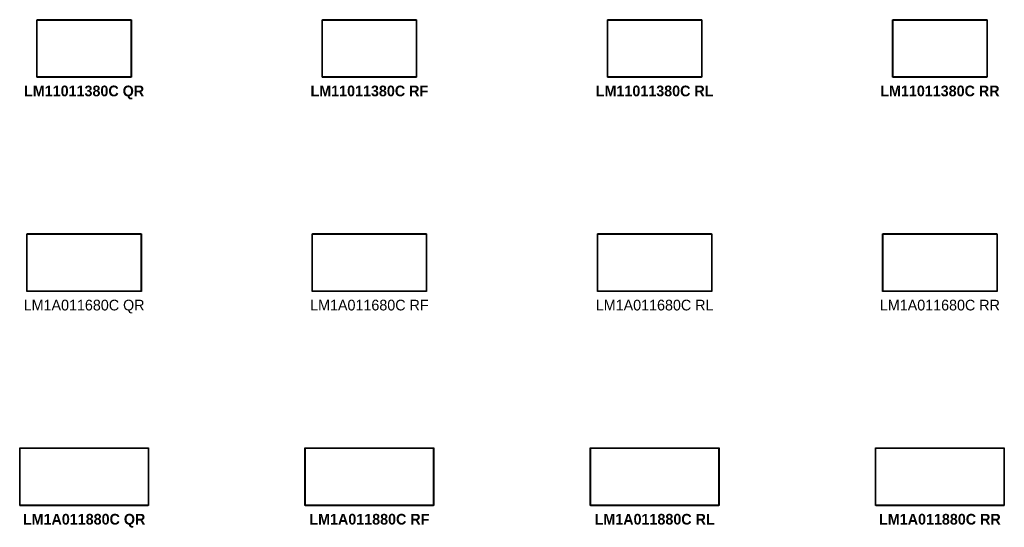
# Model space of a CAD drawing. Header units: metres. Extents: x 1 to 51.8, y -69.9 to 13.
# Tile 8 of 8: x 25.7 to 39.5, y 3.8 to 10.9. Entities that reach past the tile are written whole.
import ezdxf

# ---------------------------------------------------------------- set-up
doc = ezdxf.new("R2010")
doc.units = ezdxf.units.M
doc.header["$MEASUREMENT"] = 0
for name, color, linetype in [('72_AIX_INSERT', 7, 'Continuous'), ('72_AIX_LONGOMESAS_D2_ANY', 251, 'Continuous'), ('72_AIX_LONGOMESAS_D3_LONGO_MESA_TABLERO_TOP', 7, 'Continuous'), ('72_AIX_LONGOMESAS_D3_LONGO_MESA_TABLERO_TOP_FB', 7, 'Continuous'), ('72_AIX_LONGOMESAS_D3_LONGO_MESA_TABLERO_TOP_LR', 7, 'Continuous'), ('72_EGR_BASE_TEXT', 7, 'Continuous')]:
    doc.layers.add(name, color=color, linetype=linetype)
doc.styles.add('X3G_ENTITY_3BED6', font='Montserrat-Bold.ttf', dxfattribs={"height": 0.15})
doc.styles.add('X3G_ENTITY_3BED7', font='Montserrat-Bold.ttf', dxfattribs={"height": 0.15})
doc.styles.add('X3G_ENTITY_3BED8', font='LEELAWAD.TTF', dxfattribs={"height": 0.15})
doc.styles.add('X3G_ENTITY_3BED9', font='Montserrat-Bold.ttf', dxfattribs={"height": 0.15})
doc.styles.add('X3G_ENTITY_3BEDA', font='Montserrat-Bold.ttf', dxfattribs={"height": 0.15})
doc.styles.add('X3G_ENTITY_3BEDB', font='LEELAWAD.TTF', dxfattribs={"height": 0.15})
doc.styles.add('X3G_ENTITY_3BF12', font='Montserrat-Bold.ttf', dxfattribs={"height": 0.15})
doc.styles.add('X3G_ENTITY_3BF13', font='LEELAWAD.TTF', dxfattribs={"height": 0.15})
doc.styles.add('X3G_ENTITY_3BF14', font='Montserrat-Bold.ttf', dxfattribs={"height": 0.15})
doc.styles.add('X3G_ENTITY_3BF30', font='Montserrat-Bold.ttf', dxfattribs={"height": 0.15})
doc.styles.add('X3G_ENTITY_3BF31', font='Montserrat-Bold.ttf', dxfattribs={"height": 0.15})
doc.styles.add('X3G_ENTITY_3BF32', font='LEELAWAD.TTF', dxfattribs={"height": 0.15})

# ---------------------------------------------------------------- blocks, each defined once
blk = doc.blocks.new('72_AIX_LONGOMESAS_D2_LONGO')
at = {"layer": '72_AIX_LONGOMESAS_D2_ANY'}
blk.add_lwpolyline([(0, 0), (1, 0), (1, -1), (0, -1)], close=True, dxfattribs=at)
blk = doc.blocks.new('72aix_longomesas21993681845E54C8E9CFD76F9E9F515AC')
at = {"xscale": 1.8061, "yscale": 0.8061}
blk.add_blockref('72_AIX_LONGOMESAS_D2_LONGO', (0, 0), dxfattribs=at)
blk = doc.blocks.new('72AIX_LONGOMESAS_D3_EDGESFB')
for points in [[(0, 1), (1, 1), (1, 1, 1), (0, 1, 1)], [(0, 0), (1, 0), (1, 0, 1), (0, 0, 1)]]:
    blk.add_3dface(points)
blk = doc.blocks.new('72AIX_LONGOMESAS_D3_EDGESLR')
for points in [[(0, 1), (0, 0), (0, 0, 1), (0, 1, 1)], [(1, 1), (1, 0), (1, 0, 1), (1, 1, 1)]]:
    blk.add_3dface(points)
blk = doc.blocks.new('72AIX_LONGOMESAS_D3_EDGESTB')
for points in [[(0, 1), (1, 1), (1, 0), (0, 0)], [(0, 1, 1), (1, 1, 1), (1, 0, 1), (0, 0, 1)]]:
    blk.add_3dface(points)
blk = doc.blocks.new('72AIX_LONGOMESAS_D3_TABLERO_ESQUINA_19_MM')
at = {"extrusion": (0, -4.44089e-16, -1), "elevation": 0.017}
blk.add_lwpolyline([(0, -0.002), (0, 0), (0.002, 0, -0.414214)], format="xyb", close=True, dxfattribs=at)
blk = doc.blocks.new('XCAD03181B368AE7EB55D04DCDF543653A9862')
at = {"color": 7}
blk.add_blockref('72aix_longomesas21993681845E54C8E9CFD76F9E9F515AC', (0, 0), dxfattribs=at)
at = {"layer": '72_AIX_LONGOMESAS_D3_LONGO_MESA_TABLERO_TOP', "color": 0, "xscale": 1.798, "yscale": 0.798, "zscale": 0.019}
blk.add_blockref('72AIX_LONGOMESAS_D3_EDGESTB', (0.004, -0.802, 0.721), dxfattribs=at)
at = {"layer": '72_AIX_LONGOMESAS_D3_LONGO_MESA_TABLERO_TOP_FB', "color": 0, "xscale": 1.798, "yscale": 0.802, "zscale": 0.015}
blk.add_blockref('72AIX_LONGOMESAS_D3_EDGESFB', (0.004, -0.804, 0.723), dxfattribs=at)
at = {"layer": '72_AIX_LONGOMESAS_D3_LONGO_MESA_TABLERO_TOP_LR', "color": 0, "xscale": -1, "rotation": 180}
blk.add_blockref('72AIX_LONGOMESAS_D3_TABLERO_ESQUINA_19_MM', (0.004, -0.004, 0.74), dxfattribs=at)
at = {"layer": '72_AIX_LONGOMESAS_D3_LONGO_MESA_TABLERO_TOP_LR', "color": 0, "xscale": 1.802, "yscale": 0.798, "zscale": 0.015}
blk.add_blockref('72AIX_LONGOMESAS_D3_EDGESLR', (0.002, -0.802, 0.723), dxfattribs=at)
at = {"layer": '72_AIX_LONGOMESAS_D3_LONGO_MESA_TABLERO_TOP_LR', "color": 0, "rotation": 180}
blk.add_blockref('72AIX_LONGOMESAS_D3_TABLERO_ESQUINA_19_MM', (1.802, -0.004, 0.74), dxfattribs=at)
at = {"layer": '72_AIX_LONGOMESAS_D3_LONGO_MESA_TABLERO_TOP_LR', "color": 0}
blk.add_blockref('72AIX_LONGOMESAS_D3_TABLERO_ESQUINA_19_MM', (0.004, -0.802, 0.74), dxfattribs=at)
at = {"layer": '72_AIX_LONGOMESAS_D3_LONGO_MESA_TABLERO_TOP_LR', "color": 0, "xscale": -1}
blk.add_blockref('72AIX_LONGOMESAS_D3_TABLERO_ESQUINA_19_MM', (1.802, -0.802, 0.74), dxfattribs=at)
blk = doc.blocks.new('72aix_longomesas28F5CE26757AD40268E0007C00AB3967E')
at = {"xscale": 1.6061, "yscale": 0.8061}
blk.add_blockref('72_AIX_LONGOMESAS_D2_LONGO', (0, 0), dxfattribs=at)
blk = doc.blocks.new('XCAD03EEFFF61975353AEF62CA7908D09736BE')
at = {"color": 7}
blk.add_blockref('72aix_longomesas28F5CE26757AD40268E0007C00AB3967E', (0, 0), dxfattribs=at)
at = {"layer": '72_AIX_LONGOMESAS_D3_LONGO_MESA_TABLERO_TOP', "color": 0, "xscale": 1.598, "yscale": 0.798, "zscale": 0.019}
blk.add_blockref('72AIX_LONGOMESAS_D3_EDGESTB', (0.004, -0.802, 0.721), dxfattribs=at)
at = {"layer": '72_AIX_LONGOMESAS_D3_LONGO_MESA_TABLERO_TOP_FB', "color": 0, "xscale": 1.598, "yscale": 0.802, "zscale": 0.015}
blk.add_blockref('72AIX_LONGOMESAS_D3_EDGESFB', (0.004, -0.804, 0.723), dxfattribs=at)
at = {"layer": '72_AIX_LONGOMESAS_D3_LONGO_MESA_TABLERO_TOP_LR', "color": 0, "xscale": -1, "rotation": 180}
blk.add_blockref('72AIX_LONGOMESAS_D3_TABLERO_ESQUINA_19_MM', (0.004, -0.004, 0.74), dxfattribs=at)
at = {"layer": '72_AIX_LONGOMESAS_D3_LONGO_MESA_TABLERO_TOP_LR', "color": 0, "xscale": 1.602, "yscale": 0.798, "zscale": 0.015}
blk.add_blockref('72AIX_LONGOMESAS_D3_EDGESLR', (0.002, -0.802, 0.723), dxfattribs=at)
at = {"layer": '72_AIX_LONGOMESAS_D3_LONGO_MESA_TABLERO_TOP_LR', "color": 0, "rotation": 180}
blk.add_blockref('72AIX_LONGOMESAS_D3_TABLERO_ESQUINA_19_MM', (1.602, -0.004, 0.74), dxfattribs=at)
at = {"layer": '72_AIX_LONGOMESAS_D3_LONGO_MESA_TABLERO_TOP_LR', "color": 0}
blk.add_blockref('72AIX_LONGOMESAS_D3_TABLERO_ESQUINA_19_MM', (0.004, -0.802, 0.74), dxfattribs=at)
at = {"layer": '72_AIX_LONGOMESAS_D3_LONGO_MESA_TABLERO_TOP_LR', "color": 0, "xscale": -1}
blk.add_blockref('72AIX_LONGOMESAS_D3_TABLERO_ESQUINA_19_MM', (1.602, -0.802, 0.74), dxfattribs=at)
blk = doc.blocks.new('72aix_longomesas2E4B00C9C4C154875BE1DEFCEB167D669')
at = {"xscale": 1.3261, "yscale": 0.8061}
blk.add_blockref('72_AIX_LONGOMESAS_D2_LONGO', (0, 0), dxfattribs=at)
blk = doc.blocks.new('XCAD03BD60530A2B49EDC95278B025055758D5')
at = {"color": 7}
blk.add_blockref('72aix_longomesas2E4B00C9C4C154875BE1DEFCEB167D669', (0, 0), dxfattribs=at)
at = {"layer": '72_AIX_LONGOMESAS_D3_LONGO_MESA_TABLERO_TOP', "color": 0, "xscale": 1.318, "yscale": 0.798, "zscale": 0.019}
blk.add_blockref('72AIX_LONGOMESAS_D3_EDGESTB', (0.004, -0.802, 0.721), dxfattribs=at)
at = {"layer": '72_AIX_LONGOMESAS_D3_LONGO_MESA_TABLERO_TOP_FB', "color": 0, "xscale": 1.318, "yscale": 0.802, "zscale": 0.015}
blk.add_blockref('72AIX_LONGOMESAS_D3_EDGESFB', (0.004, -0.804, 0.723), dxfattribs=at)
at = {"layer": '72_AIX_LONGOMESAS_D3_LONGO_MESA_TABLERO_TOP_LR', "color": 0, "xscale": -1, "rotation": 180}
blk.add_blockref('72AIX_LONGOMESAS_D3_TABLERO_ESQUINA_19_MM', (0.004, -0.004, 0.74), dxfattribs=at)
at = {"layer": '72_AIX_LONGOMESAS_D3_LONGO_MESA_TABLERO_TOP_LR', "color": 0, "xscale": 1.322, "yscale": 0.798, "zscale": 0.015}
blk.add_blockref('72AIX_LONGOMESAS_D3_EDGESLR', (0.002, -0.802, 0.723), dxfattribs=at)
at = {"layer": '72_AIX_LONGOMESAS_D3_LONGO_MESA_TABLERO_TOP_LR', "color": 0, "rotation": 180}
blk.add_blockref('72AIX_LONGOMESAS_D3_TABLERO_ESQUINA_19_MM', (1.322, -0.004, 0.74), dxfattribs=at)
at = {"layer": '72_AIX_LONGOMESAS_D3_LONGO_MESA_TABLERO_TOP_LR', "color": 0}
blk.add_blockref('72AIX_LONGOMESAS_D3_TABLERO_ESQUINA_19_MM', (0.004, -0.802, 0.74), dxfattribs=at)
at = {"layer": '72_AIX_LONGOMESAS_D3_LONGO_MESA_TABLERO_TOP_LR', "color": 0, "xscale": -1}
blk.add_blockref('72AIX_LONGOMESAS_D3_TABLERO_ESQUINA_19_MM', (1.322, -0.802, 0.74), dxfattribs=at)
blk = doc.blocks.new('72aix_longomesas23267DE3A6F6B41E6854FDE12583CD448')
at = {"xscale": 1.8061, "yscale": 0.8061}
blk.add_blockref('72_AIX_LONGOMESAS_D2_LONGO', (0, 0), dxfattribs=at)
blk = doc.blocks.new('XCAD037A5164104D6F06B9FD0580E00F8A94C1')
at = {"color": 7}
blk.add_blockref('72aix_longomesas23267DE3A6F6B41E6854FDE12583CD448', (0, 0), dxfattribs=at)
at = {"layer": '72_AIX_LONGOMESAS_D3_LONGO_MESA_TABLERO_TOP', "color": 0, "xscale": 1.798, "yscale": 0.798, "zscale": 0.019}
blk.add_blockref('72AIX_LONGOMESAS_D3_EDGESTB', (0.004, -0.802, 0.721), dxfattribs=at)
at = {"layer": '72_AIX_LONGOMESAS_D3_LONGO_MESA_TABLERO_TOP_FB', "color": 0, "xscale": 1.798, "yscale": 0.802, "zscale": 0.015}
blk.add_blockref('72AIX_LONGOMESAS_D3_EDGESFB', (0.004, -0.804, 0.723), dxfattribs=at)
at = {"layer": '72_AIX_LONGOMESAS_D3_LONGO_MESA_TABLERO_TOP_LR', "color": 0, "xscale": -1, "rotation": 180}
blk.add_blockref('72AIX_LONGOMESAS_D3_TABLERO_ESQUINA_19_MM', (0.004, -0.004, 0.74), dxfattribs=at)
at = {"layer": '72_AIX_LONGOMESAS_D3_LONGO_MESA_TABLERO_TOP_LR', "color": 0, "xscale": 1.802, "yscale": 0.798, "zscale": 0.015}
blk.add_blockref('72AIX_LONGOMESAS_D3_EDGESLR', (0.002, -0.802, 0.723), dxfattribs=at)
at = {"layer": '72_AIX_LONGOMESAS_D3_LONGO_MESA_TABLERO_TOP_LR', "color": 0, "rotation": 180}
blk.add_blockref('72AIX_LONGOMESAS_D3_TABLERO_ESQUINA_19_MM', (1.802, -0.004, 0.74), dxfattribs=at)
at = {"layer": '72_AIX_LONGOMESAS_D3_LONGO_MESA_TABLERO_TOP_LR', "color": 0}
blk.add_blockref('72AIX_LONGOMESAS_D3_TABLERO_ESQUINA_19_MM', (0.004, -0.802, 0.74), dxfattribs=at)
at = {"layer": '72_AIX_LONGOMESAS_D3_LONGO_MESA_TABLERO_TOP_LR', "color": 0, "xscale": -1}
blk.add_blockref('72AIX_LONGOMESAS_D3_TABLERO_ESQUINA_19_MM', (1.802, -0.802, 0.74), dxfattribs=at)
blk = doc.blocks.new('72aix_longomesas2993BF4FC9CE646C282A23C16E263B964')
at = {"xscale": 1.3261, "yscale": 0.8061}
blk.add_blockref('72_AIX_LONGOMESAS_D2_LONGO', (0, 0), dxfattribs=at)
blk = doc.blocks.new('XCAD034F1570FB3321F9C948DC0A648DACAAD0')
at = {"color": 7}
blk.add_blockref('72aix_longomesas2993BF4FC9CE646C282A23C16E263B964', (0, 0), dxfattribs=at)
at = {"layer": '72_AIX_LONGOMESAS_D3_LONGO_MESA_TABLERO_TOP', "color": 0, "xscale": 1.318, "yscale": 0.798, "zscale": 0.019}
blk.add_blockref('72AIX_LONGOMESAS_D3_EDGESTB', (0.004, -0.802, 0.721), dxfattribs=at)
at = {"layer": '72_AIX_LONGOMESAS_D3_LONGO_MESA_TABLERO_TOP_FB', "color": 0, "xscale": 1.318, "yscale": 0.802, "zscale": 0.015}
blk.add_blockref('72AIX_LONGOMESAS_D3_EDGESFB', (0.004, -0.804, 0.723), dxfattribs=at)
at = {"layer": '72_AIX_LONGOMESAS_D3_LONGO_MESA_TABLERO_TOP_LR', "color": 0, "xscale": -1, "rotation": 180}
blk.add_blockref('72AIX_LONGOMESAS_D3_TABLERO_ESQUINA_19_MM', (0.004, -0.004, 0.74), dxfattribs=at)
at = {"layer": '72_AIX_LONGOMESAS_D3_LONGO_MESA_TABLERO_TOP_LR', "color": 0, "xscale": 1.322, "yscale": 0.798, "zscale": 0.015}
blk.add_blockref('72AIX_LONGOMESAS_D3_EDGESLR', (0.002, -0.802, 0.723), dxfattribs=at)
at = {"layer": '72_AIX_LONGOMESAS_D3_LONGO_MESA_TABLERO_TOP_LR', "color": 0, "rotation": 180}
blk.add_blockref('72AIX_LONGOMESAS_D3_TABLERO_ESQUINA_19_MM', (1.322, -0.004, 0.74), dxfattribs=at)
at = {"layer": '72_AIX_LONGOMESAS_D3_LONGO_MESA_TABLERO_TOP_LR', "color": 0}
blk.add_blockref('72AIX_LONGOMESAS_D3_TABLERO_ESQUINA_19_MM', (0.004, -0.802, 0.74), dxfattribs=at)
at = {"layer": '72_AIX_LONGOMESAS_D3_LONGO_MESA_TABLERO_TOP_LR', "color": 0, "xscale": -1}
blk.add_blockref('72AIX_LONGOMESAS_D3_TABLERO_ESQUINA_19_MM', (1.322, -0.802, 0.74), dxfattribs=at)
blk = doc.blocks.new('72aix_longomesas2D9EB6A3BEA8B4C9CB351F3D75968DA22')
at = {"xscale": 1.6061, "yscale": 0.8061}
blk.add_blockref('72_AIX_LONGOMESAS_D2_LONGO', (0, 0), dxfattribs=at)
blk = doc.blocks.new('XCAD037CB944B7D6928BF790BF39668F9329E0')
at = {"color": 7}
blk.add_blockref('72aix_longomesas2D9EB6A3BEA8B4C9CB351F3D75968DA22', (0, 0), dxfattribs=at)
at = {"layer": '72_AIX_LONGOMESAS_D3_LONGO_MESA_TABLERO_TOP', "color": 0, "xscale": 1.598, "yscale": 0.798, "zscale": 0.019}
blk.add_blockref('72AIX_LONGOMESAS_D3_EDGESTB', (0.004, -0.802, 0.721), dxfattribs=at)
at = {"layer": '72_AIX_LONGOMESAS_D3_LONGO_MESA_TABLERO_TOP_FB', "color": 0, "xscale": 1.598, "yscale": 0.802, "zscale": 0.015}
blk.add_blockref('72AIX_LONGOMESAS_D3_EDGESFB', (0.004, -0.804, 0.723), dxfattribs=at)
at = {"layer": '72_AIX_LONGOMESAS_D3_LONGO_MESA_TABLERO_TOP_LR', "color": 0, "xscale": -1, "rotation": 180}
blk.add_blockref('72AIX_LONGOMESAS_D3_TABLERO_ESQUINA_19_MM', (0.004, -0.004, 0.74), dxfattribs=at)
at = {"layer": '72_AIX_LONGOMESAS_D3_LONGO_MESA_TABLERO_TOP_LR', "color": 0, "xscale": 1.602, "yscale": 0.798, "zscale": 0.015}
blk.add_blockref('72AIX_LONGOMESAS_D3_EDGESLR', (0.002, -0.802, 0.723), dxfattribs=at)
at = {"layer": '72_AIX_LONGOMESAS_D3_LONGO_MESA_TABLERO_TOP_LR', "color": 0, "rotation": 180}
blk.add_blockref('72AIX_LONGOMESAS_D3_TABLERO_ESQUINA_19_MM', (1.602, -0.004, 0.74), dxfattribs=at)
at = {"layer": '72_AIX_LONGOMESAS_D3_LONGO_MESA_TABLERO_TOP_LR', "color": 0}
blk.add_blockref('72AIX_LONGOMESAS_D3_TABLERO_ESQUINA_19_MM', (0.004, -0.802, 0.74), dxfattribs=at)
at = {"layer": '72_AIX_LONGOMESAS_D3_LONGO_MESA_TABLERO_TOP_LR', "color": 0, "xscale": -1}
blk.add_blockref('72AIX_LONGOMESAS_D3_TABLERO_ESQUINA_19_MM', (1.602, -0.802, 0.74), dxfattribs=at)
blk = doc.blocks.new('72aix_longomesas2EE5D3C2E15D94690A6F3D3485149522F')
at = {"xscale": 1.8061, "yscale": 0.8061}
blk.add_blockref('72_AIX_LONGOMESAS_D2_LONGO', (0, 0), dxfattribs=at)
blk = doc.blocks.new('XCAD0314E00B1307A599B0C15A4DA03113D8E9')
at = {"color": 7}
blk.add_blockref('72aix_longomesas2EE5D3C2E15D94690A6F3D3485149522F', (0, 0), dxfattribs=at)
at = {"layer": '72_AIX_LONGOMESAS_D3_LONGO_MESA_TABLERO_TOP', "color": 0, "xscale": 1.798, "yscale": 0.798, "zscale": 0.019}
blk.add_blockref('72AIX_LONGOMESAS_D3_EDGESTB', (0.004, -0.802, 0.721), dxfattribs=at)
at = {"layer": '72_AIX_LONGOMESAS_D3_LONGO_MESA_TABLERO_TOP_FB', "color": 0, "xscale": 1.798, "yscale": 0.802, "zscale": 0.015}
blk.add_blockref('72AIX_LONGOMESAS_D3_EDGESFB', (0.004, -0.804, 0.723), dxfattribs=at)
at = {"layer": '72_AIX_LONGOMESAS_D3_LONGO_MESA_TABLERO_TOP_LR', "color": 0, "xscale": -1, "rotation": 180}
blk.add_blockref('72AIX_LONGOMESAS_D3_TABLERO_ESQUINA_19_MM', (0.004, -0.004, 0.74), dxfattribs=at)
at = {"layer": '72_AIX_LONGOMESAS_D3_LONGO_MESA_TABLERO_TOP_LR', "color": 0, "xscale": 1.802, "yscale": 0.798, "zscale": 0.015}
blk.add_blockref('72AIX_LONGOMESAS_D3_EDGESLR', (0.002, -0.802, 0.723), dxfattribs=at)
at = {"layer": '72_AIX_LONGOMESAS_D3_LONGO_MESA_TABLERO_TOP_LR', "color": 0, "rotation": 180}
blk.add_blockref('72AIX_LONGOMESAS_D3_TABLERO_ESQUINA_19_MM', (1.802, -0.004, 0.74), dxfattribs=at)
at = {"layer": '72_AIX_LONGOMESAS_D3_LONGO_MESA_TABLERO_TOP_LR', "color": 0}
blk.add_blockref('72AIX_LONGOMESAS_D3_TABLERO_ESQUINA_19_MM', (0.004, -0.802, 0.74), dxfattribs=at)
at = {"layer": '72_AIX_LONGOMESAS_D3_LONGO_MESA_TABLERO_TOP_LR', "color": 0, "xscale": -1}
blk.add_blockref('72AIX_LONGOMESAS_D3_TABLERO_ESQUINA_19_MM', (1.802, -0.802, 0.74), dxfattribs=at)
blk = doc.blocks.new('72aix_longomesas2367BEC2AFD304AE1BD4A9155FDA08D00')
at = {"xscale": 1.6061, "yscale": 0.8061}
blk.add_blockref('72_AIX_LONGOMESAS_D2_LONGO', (0, 0), dxfattribs=at)
blk = doc.blocks.new('XCAD03C542AF620FE8923A03F4C58C6F87DFF4')
at = {"color": 7}
blk.add_blockref('72aix_longomesas2367BEC2AFD304AE1BD4A9155FDA08D00', (0, 0), dxfattribs=at)
at = {"layer": '72_AIX_LONGOMESAS_D3_LONGO_MESA_TABLERO_TOP', "color": 0, "xscale": 1.598, "yscale": 0.798, "zscale": 0.019}
blk.add_blockref('72AIX_LONGOMESAS_D3_EDGESTB', (0.004, -0.802, 0.721), dxfattribs=at)
at = {"layer": '72_AIX_LONGOMESAS_D3_LONGO_MESA_TABLERO_TOP_FB', "color": 0, "xscale": 1.598, "yscale": 0.802, "zscale": 0.015}
blk.add_blockref('72AIX_LONGOMESAS_D3_EDGESFB', (0.004, -0.804, 0.723), dxfattribs=at)
at = {"layer": '72_AIX_LONGOMESAS_D3_LONGO_MESA_TABLERO_TOP_LR', "color": 0, "xscale": -1, "rotation": 180}
blk.add_blockref('72AIX_LONGOMESAS_D3_TABLERO_ESQUINA_19_MM', (0.004, -0.004, 0.74), dxfattribs=at)
at = {"layer": '72_AIX_LONGOMESAS_D3_LONGO_MESA_TABLERO_TOP_LR', "color": 0, "xscale": 1.602, "yscale": 0.798, "zscale": 0.015}
blk.add_blockref('72AIX_LONGOMESAS_D3_EDGESLR', (0.002, -0.802, 0.723), dxfattribs=at)
at = {"layer": '72_AIX_LONGOMESAS_D3_LONGO_MESA_TABLERO_TOP_LR', "color": 0, "rotation": 180}
blk.add_blockref('72AIX_LONGOMESAS_D3_TABLERO_ESQUINA_19_MM', (1.602, -0.004, 0.74), dxfattribs=at)
at = {"layer": '72_AIX_LONGOMESAS_D3_LONGO_MESA_TABLERO_TOP_LR', "color": 0}
blk.add_blockref('72AIX_LONGOMESAS_D3_TABLERO_ESQUINA_19_MM', (0.004, -0.802, 0.74), dxfattribs=at)
at = {"layer": '72_AIX_LONGOMESAS_D3_LONGO_MESA_TABLERO_TOP_LR', "color": 0, "xscale": -1}
blk.add_blockref('72AIX_LONGOMESAS_D3_TABLERO_ESQUINA_19_MM', (1.602, -0.802, 0.74), dxfattribs=at)
blk = doc.blocks.new('72aix_longomesas2CE76DD8679BA43BB90E052934A96D7FA')
at = {"xscale": 1.3261, "yscale": 0.8061}
blk.add_blockref('72_AIX_LONGOMESAS_D2_LONGO', (0, 0), dxfattribs=at)
blk = doc.blocks.new('XCAD0314717BFFA74BC371623BB3D08E0F603E')
at = {"color": 7}
blk.add_blockref('72aix_longomesas2CE76DD8679BA43BB90E052934A96D7FA', (0, 0), dxfattribs=at)
at = {"layer": '72_AIX_LONGOMESAS_D3_LONGO_MESA_TABLERO_TOP', "color": 0, "xscale": 1.318, "yscale": 0.798, "zscale": 0.019}
blk.add_blockref('72AIX_LONGOMESAS_D3_EDGESTB', (0.004, -0.802, 0.721), dxfattribs=at)
at = {"layer": '72_AIX_LONGOMESAS_D3_LONGO_MESA_TABLERO_TOP_FB', "color": 0, "xscale": 1.318, "yscale": 0.802, "zscale": 0.015}
blk.add_blockref('72AIX_LONGOMESAS_D3_EDGESFB', (0.004, -0.804, 0.723), dxfattribs=at)
at = {"layer": '72_AIX_LONGOMESAS_D3_LONGO_MESA_TABLERO_TOP_LR', "color": 0, "xscale": -1, "rotation": 180}
blk.add_blockref('72AIX_LONGOMESAS_D3_TABLERO_ESQUINA_19_MM', (0.004, -0.004, 0.74), dxfattribs=at)
at = {"layer": '72_AIX_LONGOMESAS_D3_LONGO_MESA_TABLERO_TOP_LR', "color": 0, "xscale": 1.322, "yscale": 0.798, "zscale": 0.015}
blk.add_blockref('72AIX_LONGOMESAS_D3_EDGESLR', (0.002, -0.802, 0.723), dxfattribs=at)
at = {"layer": '72_AIX_LONGOMESAS_D3_LONGO_MESA_TABLERO_TOP_LR', "color": 0, "rotation": 180}
blk.add_blockref('72AIX_LONGOMESAS_D3_TABLERO_ESQUINA_19_MM', (1.322, -0.004, 0.74), dxfattribs=at)
at = {"layer": '72_AIX_LONGOMESAS_D3_LONGO_MESA_TABLERO_TOP_LR', "color": 0}
blk.add_blockref('72AIX_LONGOMESAS_D3_TABLERO_ESQUINA_19_MM', (0.004, -0.802, 0.74), dxfattribs=at)
at = {"layer": '72_AIX_LONGOMESAS_D3_LONGO_MESA_TABLERO_TOP_LR', "color": 0, "xscale": -1}
blk.add_blockref('72AIX_LONGOMESAS_D3_TABLERO_ESQUINA_19_MM', (1.322, -0.802, 0.74), dxfattribs=at)
blk = doc.blocks.new('72aix_longomesas23F8DFB72415D4995AB9F855068455E21')
at = {"xscale": 1.3261, "yscale": 0.8061}
blk.add_blockref('72_AIX_LONGOMESAS_D2_LONGO', (0, 0), dxfattribs=at)
blk = doc.blocks.new('XCAD0371258A10FFF7B729286278E35B95DDF3')
at = {"color": 7}
blk.add_blockref('72aix_longomesas23F8DFB72415D4995AB9F855068455E21', (0, 0), dxfattribs=at)
at = {"layer": '72_AIX_LONGOMESAS_D3_LONGO_MESA_TABLERO_TOP', "color": 0, "xscale": 1.318, "yscale": 0.798, "zscale": 0.019}
blk.add_blockref('72AIX_LONGOMESAS_D3_EDGESTB', (0.004, -0.802, 0.721), dxfattribs=at)
at = {"layer": '72_AIX_LONGOMESAS_D3_LONGO_MESA_TABLERO_TOP_FB', "color": 0, "xscale": 1.318, "yscale": 0.802, "zscale": 0.015}
blk.add_blockref('72AIX_LONGOMESAS_D3_EDGESFB', (0.004, -0.804, 0.723), dxfattribs=at)
at = {"layer": '72_AIX_LONGOMESAS_D3_LONGO_MESA_TABLERO_TOP_LR', "color": 0, "xscale": -1, "rotation": 180}
blk.add_blockref('72AIX_LONGOMESAS_D3_TABLERO_ESQUINA_19_MM', (0.004, -0.004, 0.74), dxfattribs=at)
at = {"layer": '72_AIX_LONGOMESAS_D3_LONGO_MESA_TABLERO_TOP_LR', "color": 0, "xscale": 1.322, "yscale": 0.798, "zscale": 0.015}
blk.add_blockref('72AIX_LONGOMESAS_D3_EDGESLR', (0.002, -0.802, 0.723), dxfattribs=at)
at = {"layer": '72_AIX_LONGOMESAS_D3_LONGO_MESA_TABLERO_TOP_LR', "color": 0, "rotation": 180}
blk.add_blockref('72AIX_LONGOMESAS_D3_TABLERO_ESQUINA_19_MM', (1.322, -0.004, 0.74), dxfattribs=at)
at = {"layer": '72_AIX_LONGOMESAS_D3_LONGO_MESA_TABLERO_TOP_LR', "color": 0}
blk.add_blockref('72AIX_LONGOMESAS_D3_TABLERO_ESQUINA_19_MM', (0.004, -0.802, 0.74), dxfattribs=at)
at = {"layer": '72_AIX_LONGOMESAS_D3_LONGO_MESA_TABLERO_TOP_LR', "color": 0, "xscale": -1}
blk.add_blockref('72AIX_LONGOMESAS_D3_TABLERO_ESQUINA_19_MM', (1.322, -0.802, 0.74), dxfattribs=at)
blk = doc.blocks.new('72aix_longomesas24F00B04BD559443AA3E80C0CD56EBE29')
at = {"xscale": 1.8061, "yscale": 0.8061}
blk.add_blockref('72_AIX_LONGOMESAS_D2_LONGO', (0, 0), dxfattribs=at)
blk = doc.blocks.new('XCAD03055A981B789ED47442DCD2DB9657EEC5')
at = {"color": 7}
blk.add_blockref('72aix_longomesas24F00B04BD559443AA3E80C0CD56EBE29', (0, 0), dxfattribs=at)
at = {"layer": '72_AIX_LONGOMESAS_D3_LONGO_MESA_TABLERO_TOP', "color": 0, "xscale": 1.798, "yscale": 0.798, "zscale": 0.019}
blk.add_blockref('72AIX_LONGOMESAS_D3_EDGESTB', (0.004, -0.802, 0.721), dxfattribs=at)
at = {"layer": '72_AIX_LONGOMESAS_D3_LONGO_MESA_TABLERO_TOP_FB', "color": 0, "xscale": 1.798, "yscale": 0.802, "zscale": 0.015}
blk.add_blockref('72AIX_LONGOMESAS_D3_EDGESFB', (0.004, -0.804, 0.723), dxfattribs=at)
at = {"layer": '72_AIX_LONGOMESAS_D3_LONGO_MESA_TABLERO_TOP_LR', "color": 0, "xscale": -1, "rotation": 180}
blk.add_blockref('72AIX_LONGOMESAS_D3_TABLERO_ESQUINA_19_MM', (0.004, -0.004, 0.74), dxfattribs=at)
at = {"layer": '72_AIX_LONGOMESAS_D3_LONGO_MESA_TABLERO_TOP_LR', "color": 0, "xscale": 1.802, "yscale": 0.798, "zscale": 0.015}
blk.add_blockref('72AIX_LONGOMESAS_D3_EDGESLR', (0.002, -0.802, 0.723), dxfattribs=at)
at = {"layer": '72_AIX_LONGOMESAS_D3_LONGO_MESA_TABLERO_TOP_LR', "color": 0, "rotation": 180}
blk.add_blockref('72AIX_LONGOMESAS_D3_TABLERO_ESQUINA_19_MM', (1.802, -0.004, 0.74), dxfattribs=at)
at = {"layer": '72_AIX_LONGOMESAS_D3_LONGO_MESA_TABLERO_TOP_LR', "color": 0}
blk.add_blockref('72AIX_LONGOMESAS_D3_TABLERO_ESQUINA_19_MM', (0.004, -0.802, 0.74), dxfattribs=at)
at = {"layer": '72_AIX_LONGOMESAS_D3_LONGO_MESA_TABLERO_TOP_LR', "color": 0, "xscale": -1}
blk.add_blockref('72AIX_LONGOMESAS_D3_TABLERO_ESQUINA_19_MM', (1.802, -0.802, 0.74), dxfattribs=at)
blk = doc.blocks.new('72aix_longomesas2B47F0346C8864BA58AFAD6B983957A23')
at = {"xscale": 1.6061, "yscale": 0.8061}
blk.add_blockref('72_AIX_LONGOMESAS_D2_LONGO', (0, 0), dxfattribs=at)
blk = doc.blocks.new('XCAD03C8B8C62A2242D78DCF4F34B998A9580E')
at = {"color": 7}
blk.add_blockref('72aix_longomesas2B47F0346C8864BA58AFAD6B983957A23', (0, 0), dxfattribs=at)
at = {"layer": '72_AIX_LONGOMESAS_D3_LONGO_MESA_TABLERO_TOP', "color": 0, "xscale": 1.598, "yscale": 0.798, "zscale": 0.019}
blk.add_blockref('72AIX_LONGOMESAS_D3_EDGESTB', (0.004, -0.802, 0.721), dxfattribs=at)
at = {"layer": '72_AIX_LONGOMESAS_D3_LONGO_MESA_TABLERO_TOP_FB', "color": 0, "xscale": 1.598, "yscale": 0.802, "zscale": 0.015}
blk.add_blockref('72AIX_LONGOMESAS_D3_EDGESFB', (0.004, -0.804, 0.723), dxfattribs=at)
at = {"layer": '72_AIX_LONGOMESAS_D3_LONGO_MESA_TABLERO_TOP_LR', "color": 0, "xscale": -1, "rotation": 180}
blk.add_blockref('72AIX_LONGOMESAS_D3_TABLERO_ESQUINA_19_MM', (0.004, -0.004, 0.74), dxfattribs=at)
at = {"layer": '72_AIX_LONGOMESAS_D3_LONGO_MESA_TABLERO_TOP_LR', "color": 0, "xscale": 1.602, "yscale": 0.798, "zscale": 0.015}
blk.add_blockref('72AIX_LONGOMESAS_D3_EDGESLR', (0.002, -0.802, 0.723), dxfattribs=at)
at = {"layer": '72_AIX_LONGOMESAS_D3_LONGO_MESA_TABLERO_TOP_LR', "color": 0, "rotation": 180}
blk.add_blockref('72AIX_LONGOMESAS_D3_TABLERO_ESQUINA_19_MM', (1.602, -0.004, 0.74), dxfattribs=at)
at = {"layer": '72_AIX_LONGOMESAS_D3_LONGO_MESA_TABLERO_TOP_LR', "color": 0}
blk.add_blockref('72AIX_LONGOMESAS_D3_TABLERO_ESQUINA_19_MM', (0.004, -0.802, 0.74), dxfattribs=at)
at = {"layer": '72_AIX_LONGOMESAS_D3_LONGO_MESA_TABLERO_TOP_LR', "color": 0, "xscale": -1}
blk.add_blockref('72AIX_LONGOMESAS_D3_TABLERO_ESQUINA_19_MM', (1.602, -0.802, 0.74), dxfattribs=at)

msp = doc.modelspace()

# ---------------------------------------------------------------- block references
at = {"layer": '72_AIX_INSERT'}
for name, p in [('XCAD03BD60530A2B49EDC95278B025055758D5', (25.931, 10.874)), ('XCAD034F1570FB3321F9C948DC0A648DACAAD0', (29.931, 10.874)), ('XCAD0314717BFFA74BC371623BB3D08E0F603E', (33.931, 10.874)), ('XCAD0371258A10FFF7B729286278E35B95DDF3', (37.931, 10.874)), ('XCAD03EEFFF61975353AEF62CA7908D09736BE', (25.791, 7.874)), ('XCAD037CB944B7D6928BF790BF39668F9329E0', (29.791, 7.874)), ('XCAD03C542AF620FE8923A03F4C58C6F87DFF4', (33.791, 7.874)), ('XCAD03C8B8C62A2242D78DCF4F34B998A9580E', (37.791, 7.874))]:
    msp.add_blockref(name, p, dxfattribs=at)
at = {"layer": '72_AIX_INSERT', "rotation": 359.9999999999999}
for name, p in [('XCAD03181B368AE7EB55D04DCDF543653A9862', (25.691, 4.874)), ('XCAD037A5164104D6F06B9FD0580E00F8A94C1', (29.691, 4.874)), ('XCAD0314E00B1307A599B0C15A4DA03113D8E9', (33.691, 4.874)), ('XCAD03055A981B789ED47442DCD2DB9657EEC5', (37.691, 4.874))]:
    msp.add_blockref(name, p, dxfattribs=at)

# ---------------------------------------------------------------- texts
at = {"layer": '72_EGR_BASE_TEXT', "color": 1, "true_color": 0xff0000, "char_height": 0.15, "attachment_point": 2}
for s, insert, style in [('LM11011380C QR', (26.594, 9.951), 'X3G_ENTITY_3BED6'), ('LM11011380C RF', (30.594, 9.951), 'X3G_ENTITY_3BED9'), ('LM11011380C RL', (34.594, 9.951), 'X3G_ENTITY_3BF14'), ('LM11011380C RR', (38.594, 9.951), 'X3G_ENTITY_3BF31'), ('LM1A011680C QR', (26.594, 6.951), 'X3G_ENTITY_3BED8'), ('LM1A011680C RF', (30.594, 6.951), 'X3G_ENTITY_3BEDB'), ('LM1A011680C RL', (34.594, 6.951), 'X3G_ENTITY_3BF13'), ('LM1A011680C RR', (38.594, 6.951), 'X3G_ENTITY_3BF32'), ('LM1A011880C QR', (26.594, 3.951), 'X3G_ENTITY_3BED7'), ('LM1A011880C RF', (30.594, 3.951), 'X3G_ENTITY_3BEDA'), ('LM1A011880C RL', (34.594, 3.951), 'X3G_ENTITY_3BF12'), ('LM1A011880C RR', (38.594, 3.951), 'X3G_ENTITY_3BF30')]:
    msp.add_mtext(s, dxfattribs=dict(at, insert=insert, style=style))

doc.saveas('drawing.dxf')
